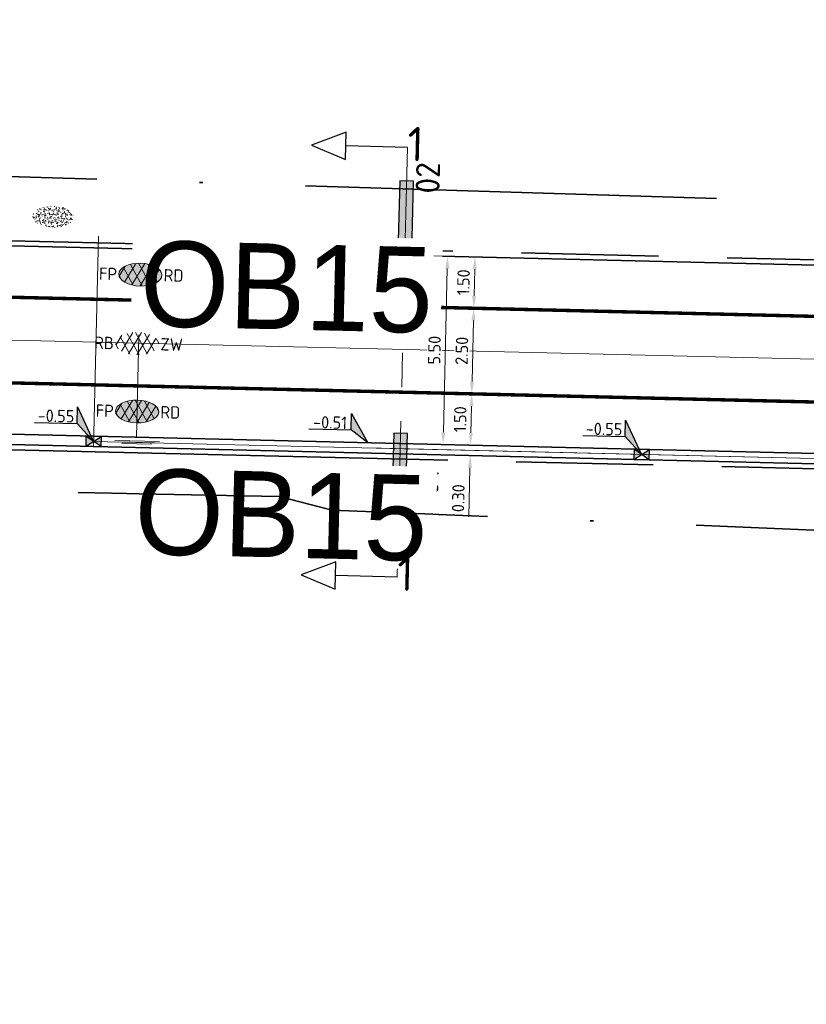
# Model space of a CAD drawing. Header units: metres. Extents: x 0 to 269924, y 0 to 933292.
# Tile 86 of 247: x 133345 to 133368, y 466521 to 466550. Entities that reach past the tile are written whole.
import ezdxf
from ezdxf import colors
from ezdxf.entities.mleader import LeaderData, LeaderLine
from ezdxf.enums import TextEntityAlignment as Align
from ezdxf.math import Vec2, Vec3

# ---------------------------------------------------------------- set-up
doc = ezdxf.new("R2018")
doc.units = ezdxf.units.M
for name, pattern in [('VH-OPSLUITBAND_150X250', [24, 16, -2, 4, -2]), ('VW-1-1_STREEP', [2, 1, -1]), ('XX-CENTER', [8, 5, -1, 1, -1]), ('XX-PROJECTGRENS', [18, 12, -3, 0, -3])]:
    doc.linetypes.add(name, pattern=pattern)
for name, color, linetype, lineweight, true_color in [('B-WE-MO-ONDERZOEK_SLEUF-S', 30, 'Continuous', 25, 0xff7f00), ('N-WE-GR-GRAS-S', 7, 'Continuous', 18, 0x00a500), ('N-WE-RI-HWA_KOLK-S', 150, 'Continuous', 25, 0x007fff), ('N-WE-RI-HWA_RIOOLPUT_INSPECTIEPUT_BETON-S', 150, 'Continuous', 25, 0x007fff)]:
    doc.layers.add(name, color=color, linetype=linetype, lineweight=lineweight, true_color=true_color)
for name, color, linetype, lineweight in [('B-WE-VH-M', 7, 'Continuous', 18), ('N-WE-KG-GRENS_PROJECT-G', 7, 'XX-PROJECTGRENS', 35), ('N-WE-VH-GOOT-S', 170, 'Continuous', 18), ('N-WE-VH-GOOT_STRAATBAKSTEEN-G', 170, 'Continuous', 35), ('N-WE-VH-KANTOPSLUITING-T18', 10, 'Continuous', 18), ('N-WE-VH-KANTOPSLUITING_OPSLUITBAND_150X250-G', 150, 'VH-OPSLUITBAND_150X250', 35), ('N-WE-VH-KANTOPSLUITING_VOORKANTBAND-G', 50, 'Continuous', 35), ('N-WE-VH-M', 7, 'Continuous', 18), ('N-WE-VH-VERHARDING-T18', 10, 'Continuous', 18), ('N-WE-VH-VERHARDING_ASFALT-S', 7, 'Continuous', 18), ('N-WE-VW-MARKERING_LANGS_STREEP_11_010-G', 7, 'VW-1-1_STREEP', 13), ('X-XX-AL-HOOGTELABEL-S', 7, 'Continuous', 25), ('X-XX-AL-VERWIJZING-S', 7, 'Continuous', 25), ('X-XX-AL-VERWIJZING_DOORSNEDE-G', 7, 'XX-CENTER', 18)]:
    doc.layers.add(name, color=color, linetype=linetype, lineweight=lineweight)
doc.layers.add('X-XX-AL-HULPLIJN-G', color=30, linetype='Continuous', lineweight=18, plot=False)
doc.styles.add('NLCS-ISO', font='NLCS-ISO.ttf')
doc.styles.add('NLCS-ISO-M200-T18', font='NLCS-ISO.ttf', dxfattribs={"height": 0.36})
doc.styles.get("Standard").update_dxf_attribs({"font": 'romand.shx'})
doc.dimstyles.new('NLCS-M200-T18-PIJL_L2_H2', dxfattribs={"dimscale": 0.2, "dimtxt": 2.5, "dimasz": 1.8, "dimexe": 2, "dimexo": 2, "dimgap": 0.7, "dimtad": 1, "dimzin": 0, "dimdsep": 46, "dimtxsty": 'NLCS-ISO-M200-T18', "dimcen": 0, "dimdle": 2, "dimclrd": 256, "dimclre": 256, "dimclrt": 10, "dimazin": 0, "dimtfac": 1, "dimtdec": 3, "dimtofl": 0, "dimtmove": 0, "dimatfit": 3, "dimfxl": 2, "dimfxlon": 1, "dimtfillclr": 256, "dimtolj": 1, "dimtzin": 0, "dimlwd": -1, "dimlwe": -1, "dimarcsym": 0})

# ---------------------------------------------------------------- blocks, each defined once
blk = doc.blocks.new('*U30')
h = blk.add_hatch(color=252)
h.dxf.hatch_style = 1
h.paths.add_polyline_path([(-3.33, -1), (7.17, -1), (7.17, 1), (-3.33, 1)])
at = {"flags": 128}
blk.add_lwpolyline([(-3.33, -1), (7.17, -1), (7.17, 1), (-3.33, 1)], close=True, dxfattribs=at)
blk = doc.blocks.new('SAL-VERWIJZING_DOORSNEDE_LINKS-SO')
for p, q in [((-9, 2), (-14, 0)), ((-9, -2), (-9, 2)), ((-14, 0), (-9, -2)), ((0, 0), (-9, 0))]:
    blk.add_line(p, q)
at = {"lineweight": 50, "style": 'NLCS-ISO'}
blk.add_attdef('...', text='', height=5, dxfattribs=at).set_placement((0, 0.53), align=Align.MIDDLE_LEFT)
blk = doc.blocks.new('*D58')
at = {"layer": 'B-WE-VH-M', "transparency": 16777216}
for p, q in [((133357.857, 466537.997), (133357.865, 466538.357)), ((133357.448, 466537.647), (133358.248, 466537.628)), ((133357.441, 466537.347), (133358.241, 466537.328)), ((133357.832, 466536.978), (133357.798, 466535.546))]:
    blk.add_line(p, q, dxfattribs=at)
for points in [[(133357.797, 466537.999), (133357.917, 466537.996), (133357.848, 466537.638)], [(133357.772, 466536.979), (133357.892, 466536.976), (133357.841, 466537.338)]]:
    blk.add_solid(points, dxfattribs=at)
at = {"layer": 'Defpoints', "color": 0, "transparency": 16777216}
for p in [(133355.799, 466537.686), (133357.848, 466537.638), (133355.792, 466537.386)]:
    blk.add_point(p, dxfattribs=at)
at = {"layer": 'B-WE-VH-M', "color": 10, "transparency": 16777216, "insert": (133357.491, 466536.09), "char_height": 0.36, "attachment_point": 5, "rotation": 88.6349, "style": 'NLCS-ISO-M200-T18', "bg_fill": 3, "box_fill_scale": 1.1, "bg_fill_color": 256, "bg_fill_true_color": 13158600, "bg_fill_transparency": 0}
blk.add_mtext('\\A1;0.30', dxfattribs=at)
blk = doc.blocks.new('*D155')
at = {"layer": 'Defpoints', "color": 0, "transparency": 16777216}
for p in [(133357.884, 466539.137), (133358.883, 466539.113), (133358.847, 466537.614)]:
    blk.add_point(p, dxfattribs=at)
at = {"layer": 'N-WE-VH-M', "transparency": 16777216}
for p, q in [((133358.284, 466539.128), (133357.484, 466539.147)), ((133357.857, 466537.997), (133357.875, 466538.777)), ((133358.248, 466537.628), (133357.448, 466537.647))]:
    blk.add_line(p, q, dxfattribs=at)
for points in [[(133357.815, 466538.779), (133357.935, 466538.776), (133357.884, 466539.137)], [(133357.797, 466537.999), (133357.917, 466537.996), (133357.848, 466537.638)]]:
    blk.add_solid(points, dxfattribs=at)
at = {"layer": 'N-WE-VH-M', "color": 10, "transparency": 16777216, "insert": (133357.546, 466538.395), "char_height": 0.36, "attachment_point": 5, "rotation": 88.6349, "style": 'NLCS-ISO-M200-T18', "bg_fill": 3, "box_fill_scale": 1.1, "bg_fill_color": 256, "bg_fill_true_color": 13158600, "bg_fill_transparency": 0}
blk.add_mtext('\\A1;1.50', dxfattribs=at)
blk = doc.blocks.new('*D156')
at = {"layer": 'Defpoints', "color": 0, "transparency": 16777216}
for p in [(133357.943, 466541.636), (133358.943, 466541.613), (133358.883, 466539.113)]:
    blk.add_point(p, dxfattribs=at)
at = {"layer": 'N-WE-VH-M', "transparency": 16777216}
for p, q in [((133358.343, 466541.627), (133357.544, 466541.646)), ((133357.892, 466539.497), (133357.935, 466541.276)), ((133358.284, 466539.128), (133357.484, 466539.147))]:
    blk.add_line(p, q, dxfattribs=at)
for points in [[(133357.875, 466541.278), (133357.995, 466541.275), (133357.943, 466541.636)], [(133357.832, 466539.498), (133357.952, 466539.496), (133357.884, 466539.137)]]:
    blk.add_solid(points, dxfattribs=at)
at = {"layer": 'N-WE-VH-M', "color": 10, "transparency": 16777216, "insert": (133357.594, 466540.394), "char_height": 0.36, "attachment_point": 5, "rotation": 88.6349, "style": 'NLCS-ISO-M200-T18', "bg_fill": 3, "box_fill_scale": 1.1, "bg_fill_color": 256, "bg_fill_true_color": 13158600, "bg_fill_transparency": 0}
blk.add_mtext('\\A1;2.50', dxfattribs=at)
blk = doc.blocks.new('*D157')
at = {"layer": 'Defpoints', "color": 0, "transparency": 16777216}
for p in [(133357.979, 466543.136), (133358.978, 466543.112), (133358.943, 466541.613)]:
    blk.add_point(p, dxfattribs=at)
at = {"layer": 'N-WE-VH-M', "transparency": 16777216}
for p, q in [((133358.379, 466543.126), (133357.579, 466543.145)), ((133357.952, 466541.996), (133357.971, 466542.776)), ((133358.343, 466541.627), (133357.544, 466541.646))]:
    blk.add_line(p, q, dxfattribs=at)
for points in [[(133357.911, 466542.777), (133358.031, 466542.775), (133357.979, 466543.136)], [(133357.892, 466541.998), (133358.012, 466541.995), (133357.943, 466541.636)]]:
    blk.add_solid(points, dxfattribs=at)
at = {"layer": 'N-WE-VH-M', "color": 10, "transparency": 16777216, "insert": (133357.641, 466542.394), "char_height": 0.36, "attachment_point": 5, "rotation": 88.6349, "style": 'NLCS-ISO-M200-T18', "bg_fill": 3, "box_fill_scale": 1.1, "bg_fill_color": 256, "bg_fill_true_color": 13158600, "bg_fill_transparency": 0}
blk.add_mtext('\\A1;1.50', dxfattribs=at)
blk = doc.blocks.new('*D158')
at = {"layer": 'Defpoints', "color": 0, "transparency": 16777216}
for p in [(133357.179, 466543.155), (133358.978, 466543.112), (133358.847, 466537.614)]:
    blk.add_point(p, dxfattribs=at)
at = {"layer": 'N-WE-VH-M', "transparency": 16777216}
for p, q in [((133357.579, 466543.145), (133356.78, 466543.165)), ((133357.057, 466538.016), (133357.171, 466542.795)), ((133357.448, 466537.647), (133356.648, 466537.666))]:
    blk.add_line(p, q, dxfattribs=at)
for points in [[(133357.111, 466542.797), (133357.231, 466542.794), (133357.179, 466543.155)], [(133356.997, 466538.018), (133357.117, 466538.015), (133357.048, 466537.657)]]:
    blk.add_solid(points, dxfattribs=at)
at = {"layer": 'N-WE-VH-M', "color": 10, "transparency": 16777216, "insert": (133356.794, 466540.413), "char_height": 0.36, "attachment_point": 5, "rotation": 88.6349, "style": 'NLCS-ISO-M200-T18', "bg_fill": 3, "box_fill_scale": 1.1, "bg_fill_color": 256, "bg_fill_true_color": 13158600, "bg_fill_transparency": 0}
blk.add_mtext('\\A1;5.50', dxfattribs=at)
blk = doc.blocks.new('*U516')
for p, q in [((-2.12, 2.2), (-1.71, 4.57)), ((-1.71, 4.57), (0, 0)), ((-8.23, 3.26), (-2.12, 2.2)), ((0, 0), (-2.12, 2.2))]:
    blk.add_line(p, q)
blk.add_solid([(-1.71, 4.57), (0, 0), (-2.12, 2.2)])
at = {"style": 'NLCS-ISO'}
blk.add_attdef('...', text='', height=1.8, rotation=350.1821, dxfattribs=at).set_placement((-5.24, 2.32), align=Align.BOTTOM_CENTER)
blk = doc.blocks.new('*U249')
at = {"layer": 'X-XX-AL-HOOGTELABEL-S', "xscale": 0.2000000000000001, "yscale": 0.2000000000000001, "zscale": 0.2000000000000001, "rotation": 9.817872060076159}
blk.add_blockref('*U516', (0, 0.15), dxfattribs=at).add_auto_attribs({'...': '-0.51'})
blk = doc.blocks.new('*U250')
at = {"layer": 'N-WE-RI-HWA_RIOOLPUT_INSPECTIEPUT_BETON-S', "color": 0, "linetype": 'ByBlock', "lineweight": -2, "transparency": 16777216, "rotation": 358.6348952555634}
blk.add_blockref('*U249', (133354.845, 466537.559), dxfattribs=at)
blk = doc.blocks.new('*U248')
for p, q in [((-1.99, 2.94), (-1.58, 5.31)), ((-1.58, 5.31), (0, 0)), ((-8.1, 4), (-1.99, 2.94)), ((0, 0), (-1.99, 2.94))]:
    blk.add_line(p, q)
blk.add_solid([(-1.58, 5.31), (0, 0), (-1.99, 2.94)])
at = {"style": 'NLCS-ISO'}
blk.add_attdef('...', text='', height=1.8, rotation=350.1821, dxfattribs=at).set_placement((-5.12, 3.06), align=Align.BOTTOM_CENTER)
blk = doc.blocks.new('SVH-ASFALT_KL-SO')
at = {"ltscale": 0.1}
for p, q in [((-2.51, -1.23), (-0.92, 1.53)), ((-1.45, -1.61), (0.37, 1.54)), ((1.26, -1.54), (-0.53, 1.56)), ((2.29, -1.09), (0.8, 1.48)), ((-3.32, -0.4), (-2.47, 1.08)), ((-1.25, -1.65), (-2.73, 0.92)), ((0.09, -1.73), (-1.71, 1.38)), ((-0.24, -1.74), (1.52, 1.29)), ((1.15, -1.58), (2.49, 0.75)), ((2.91, 0.06), (2.53, 0.71)), ((-2.96, -0.91), (-3.37, -0.2))]:
    blk.add_line(p, q, dxfattribs=at)
at = {"style": 'NLCS-ISO'}
blk.add_attdef('FUNCTIE_VERHARDING', text='', height=1.8, dxfattribs=at).set_placement((-3.62, -0.09), align=Align.MIDDLE_RIGHT)
blk.add_attdef('KLEUR', text='', height=1.8, dxfattribs=at).set_placement((3.17, -0.09), align=Align.MIDDLE_LEFT)
at = {"style": 'NLCS-ISO', "flags": 1}
blk.add_attdef('FUNCTIE', text='', height=1.8, dxfattribs=at).set_placement((0.12, -3.58), align=Align.MIDDLE_CENTER)
blk = doc.blocks.new('SVH-ASFALT_FP_KL-SO')
at = {"true_color": 0xa50000}
h = blk.add_hatch(color=14, dxfattribs=at)
h.dxf.hatch_style = 1
edge = h.paths.add_edge_path()
edge.add_ellipse((0, 0), major_axis=(0.631, 0), ratio=0.525613, start_angle=0, end_angle=360)
at = {"ltscale": 0.1}
for p, q in [((-0.457, -0.228), (-0.139, 0.323)), ((0.063, -0.33), (-0.296, 0.292)), ((-0.244, -0.305), (0.12, 0.325)), ((0.298, -0.292), (-0.061, 0.33)), ((0.503, -0.2), (0.206, 0.313)), ((-0.619, -0.063), (-0.448, 0.233)), ((-0.204, -0.314), (-0.501, 0.201)), ((-0.002, -0.331), (0.349, 0.276)), ((0.275, -0.298), (0.544, 0.168)), ((0.628, 0.028), (0.552, 0.16)), ((-0.547, -0.165), (-0.629, -0.023))]:
    blk.add_line(p, q, dxfattribs=at)
at = {"layer": 'X-XX-AL-HULPLIJN-G'}
blk.add_ellipse((0, 0), major_axis=(0.631, 0), ratio=0.525613, dxfattribs=at)
at = {"style": 'NLCS-ISO'}
blk.add_attdef('RB', text='', height=0.36, dxfattribs=at).set_placement((-0.679, 0), align=Align.MIDDLE_RIGHT)
blk.add_attdef('RD', text='', height=0.36, dxfattribs=at).set_placement((0.679, 0), align=Align.MIDDLE_LEFT)
blk = doc.blocks.new('N-SRI-KOLK_STRAAT_450X300-SO')
h = blk.add_hatch(color=256)
h.dxf.hatch_style = 1
h.paths.add_polyline_path([(0, 0), (-1.125, 0.75), (-1.125, -0.75)])
h.paths.add_polyline_path([(1.125, -0.75), (1.125, 0.75), (0, 0)])
for p, q in [((-1.125, -0.75), (1.125, 0.75)), ((1.125, -0.75), (-1.125, 0.75))]:
    blk.add_line(p, q)
at = {"flags": 128}
blk.add_lwpolyline([(-1.125, -0.75), (1.125, -0.75), (1.125, 0.75), (-1.125, 0.75)], close=True, dxfattribs=at)
blk = doc.blocks.new('*U110')
at = {"lineweight": 30, "flags": 106}
blk.add_attdef('OB', text='', height=0.36, dxfattribs=at).set_placement((0, 0.1), align=Align.BOTTOM_CENTER)
blk = doc.blocks.new('SVH-GOOT_SYMBOOL-SO')
at = {"color": 7, "linetype": 'Continuous'}
for p, q in [((0.2, 3.125), (0.2, -3.359)), ((-0.206, 2.137), (-0.206, -2.217)), ((0, 2.669), (0, -2.669))]:
    blk.add_line(p, q, dxfattribs=at)
at = {"style": 'NLCS-ISO'}
blk.add_attdef('MATERIAAL', text='', height=1.8, dxfattribs=at).set_placement((-1.098, 0), align=Align.MIDDLE_RIGHT)
blk.add_attdef('KLEUR', text='', height=1.8, dxfattribs=at).set_placement((1.1, 0), align=Align.MIDDLE_LEFT)
blk = doc.blocks.new('SGR-GRAS_01-SO')
at = {"ltscale": 0.1}
for p, q in [((-0.562, 0.919), (-0.509, 0.972)), ((-0.212, 0.998), (-0.269, 1.031)), ((0.073, 0.993), (0.138, 1.031)), ((-1.964, -0.07), (-1.977, 0.004)), ((-1.93, 0.188), (-1.925, 0.244)), ((-1.893, 0.237), (-1.921, 0.253)), ((-1.668, 0.023), (-1.595, 0.043)), ((-1.596, 0.241), (-1.649, 0.294)), ((-1.53, 0.316), (-1.595, 0.353)), ((-1.448, 0.644), (-1.521, 0.664)), ((-1.517, 0.187), (-1.442, 0.187)), ((-1.469, 0.576), (-1.482, 0.65)), ((-1.358, 0.206), (-1.431, 0.226)), ((-1.427, 0.476), (-1.354, 0.496)), ((-1.421, 0.131), (-1.356, 0.168)), ((-1.369, 0.009), (-1.382, 0.083)), ((-1.375, 0.106), (-1.322, 0.159)), ((-1.334, 0.111), (-1.328, 0.186)), ((-1.302, 0.761), (-1.324, 0.774)), ((-1.284, 0.684), (-1.278, 0.759)), ((-1.167, 0.395), (-1.232, 0.432)), ((-1.172, 0.241), (-1.225, 0.294)), ((-1.154, 0.647), (-1.207, 0.7)), ((-1.112, 0.172), (-1.04, 0.192)), ((-1.032, 0.028), (-1.097, 0.066)), ((-0.939, 0.84), (-1.004, 0.878)), ((-0.968, 0.512), (-0.915, 0.565)), ((-0.893, 0.496), (-0.965, 0.515)), ((-0.942, 0.187), (-0.867, 0.187)), ((-0.923, 0.418), (-0.858, 0.456)), ((-0.892, 0.812), (-0.817, 0.812)), ((-0.873, 0.655), (-0.886, 0.729)), ((-0.803, 0.057), (-0.875, 0.077)), ((-0.871, 0.625), (-0.799, 0.644)), ((-0.804, 0.474), (-0.869, 0.511)), ((-0.747, 0.241), (-0.8, 0.294)), ((-0.773, 0.089), (-0.786, 0.163)), ((-0.73, 0.647), (-0.783, 0.7)), ((-0.739, 0.034), (-0.732, 0.109)), ((-0.669, 0.107), (-0.734, 0.145)), ((-0.689, 0.607), (-0.682, 0.682)), ((-0.576, 0.919), (-0.64, 0.957)), ((-0.557, 0.321), (-0.485, 0.34)), ((-0.441, 0.553), (-0.506, 0.59)), ((-0.427, 0.785), (-0.499, 0.804)), ((-0.425, 0.706), (-0.36, 0.743)), ((-0.337, 0.347), (-0.41, 0.366)), ((-0.323, 0.241), (-0.376, 0.294)), ((-0.306, 0.186), (-0.371, 0.224)), ((-0.367, 0.187), (-0.292, 0.187)), ((-0.305, 0.647), (-0.358, 0.7)), ((-0.317, 0.812), (-0.242, 0.812)), ((-0.316, 0.774), (-0.244, 0.793)), ((-0.278, 0.735), (-0.291, 0.809)), ((-0.243, 0.017), (-0.17, 0.036)), ((-0.178, 0.169), (-0.191, 0.242)), ((-0.078, 0.632), (-0.143, 0.669)), ((-0.143, -0.043), (-0.137, 0.032)), ((-0.093, 0.53), (-0.087, 0.604)), ((-0.085, 0.159), (-0.032, 0.212)), ((-0.069, 0.189), (-0.004, 0.227)), ((0.057, 0.265), (-0.008, 0.303)), ((-0.002, 0.47), (0.071, 0.489)), ((0.101, 0.241), (0.048, 0.294)), ((0.128, 0.636), (0.056, 0.656)), ((0.119, 0.647), (0.066, 0.7)), ((0.218, 0.198), (0.146, 0.217)), ((0.208, 0.187), (0.283, 0.187)), ((0.286, 0.711), (0.221, 0.748)), ((0.239, 0.923), (0.312, 0.942)), ((0.258, 0.812), (0.333, 0.812)), ((0.317, 0.814), (0.304, 0.888)), ((0.313, 0.166), (0.385, 0.185)), ((0.322, 0.565), (0.375, 0.618)), ((0.42, 0.344), (0.355, 0.382)), ((0.417, 0.248), (0.404, 0.322)), ((0.429, 0.477), (0.494, 0.514)), ((0.526, 0.241), (0.472, 0.294)), ((0.543, 0.647), (0.49, 0.7)), ((0.555, -0.022), (0.49, 0.015)), ((0.502, 0.452), (0.509, 0.527)), ((0.594, 0.925), (0.522, 0.945)), ((0.554, 0.619), (0.626, 0.638)), ((0.649, 0.79), (0.584, 0.827)), ((0.684, 0.487), (0.611, 0.507)), ((0.774, 0.049), (0.701, 0.069)), ((0.784, 0.423), (0.719, 0.461)), ((0.783, 0.187), (0.858, 0.187)), ((0.833, 0.812), (0.908, 0.812)), ((0.918, 0.057), (0.853, 0.094)), ((0.868, 0.315), (0.941, 0.334)), ((0.95, 0.241), (0.897, 0.294)), ((0.912, 0.894), (0.907, 0.925)), ((0.967, 0.647), (0.914, 0.7)), ((0.927, 0.764), (0.992, 0.802)), ((1.012, 0.869), (0.947, 0.906)), ((1.012, 0.328), (0.999, 0.402)), ((1.15, 0.777), (1.077, 0.796)), ((1.147, 0.502), (1.082, 0.54)), ((1.098, 0.375), (1.104, 0.45)), ((1.109, 0.767), (1.182, 0.787)), ((1.239, 0.338), (1.167, 0.358)), ((1.183, 0.011), (1.255, 0.03)), ((1.206, 0.212), (1.259, 0.265)), ((1.282, 0.136), (1.217, 0.173)), ((1.283, 0.248), (1.348, 0.286)), ((1.374, 0.241), (1.321, 0.294)), ((1.392, 0.647), (1.339, 0.7)), ((1.358, 0.187), (1.433, 0.187)), ((1.424, 0.463), (1.496, 0.483)), ((1.51, 0.581), (1.445, 0.619)), ((1.645, 0.215), (1.58, 0.252)), ((1.607, 0.407), (1.594, 0.481)), ((1.693, 0.298), (1.7, 0.373)), ((1.795, 0.19), (1.722, 0.209)), ((1.738, 0.159), (1.81, 0.179)), ((1.798, 0.241), (1.745, 0.294)), ((1.933, 0.187), (1.948, 0.187)), ((-1.918, -0.157), (-1.854, -0.119)), ((-1.824, -0.083), (-1.897, -0.064)), ((-1.759, -0.13), (-1.823, -0.092)), ((-1.782, -0.301), (-1.729, -0.248)), ((-1.624, -0.496), (-1.689, -0.459)), ((-1.631, -0.572), (-1.684, -0.519)), ((-1.613, -0.166), (-1.667, -0.113)), ((-1.567, -0.438), (-1.492, -0.438)), ((-1.535, -0.657), (-1.498, -0.636)), ((-1.395, -0.051), (-1.46, -0.013)), ((-1.385, -0.462), (-1.378, -0.387)), ((-1.353, -0.281), (-1.281, -0.261)), ((-1.269, -0.232), (-1.341, -0.212)), ((-1.261, -0.417), (-1.326, -0.38)), ((-1.269, -0.557), (-1.282, -0.483)), ((-1.207, -0.572), (-1.26, -0.519)), ((-1.179, -0.67), (-1.252, -0.651)), ((-1.189, -0.166), (-1.242, -0.113)), ((-1.126, -0.784), (-1.191, -0.746)), ((-1.065, -0.386), (-1, -0.348)), ((-1.039, -0.585), (-0.967, -0.565)), ((-0.992, -0.438), (-0.917, -0.438)), ((-0.897, -0.338), (-0.962, -0.301)), ((-0.898, -0.654), (-0.845, -0.601)), ((-0.836, -0.943), (-0.853, -0.926)), ((-0.783, -0.572), (-0.836, -0.519)), ((-0.763, -0.705), (-0.828, -0.667)), ((-0.765, -0.166), (-0.818, -0.113)), ((-0.798, -0.132), (-0.726, -0.112)), ((-0.789, -0.539), (-0.782, -0.464)), ((-0.713, -0.381), (-0.786, -0.361)), ((-0.725, -0.889), (-0.652, -0.869)), ((-0.709, -0.902), (-0.644, -0.864)), ((-0.624, -0.819), (-0.696, -0.799)), ((-0.674, -0.477), (-0.687, -0.403)), ((-0.534, -0.259), (-0.599, -0.222)), ((-0.567, -0.098), (-0.502, -0.061)), ((-0.491, -0.248), (-0.438, -0.195)), ((-0.484, -0.436), (-0.411, -0.416)), ((-0.399, -0.626), (-0.464, -0.588)), ((-0.376, -0.979), (-0.429, -0.926)), ((-0.417, -0.438), (-0.342, -0.438)), ((-0.358, -0.572), (-0.411, -0.519)), ((-0.341, -0.166), (-0.394, -0.113)), ((-0.265, -0.992), (-0.33, -0.955)), ((-0.248, -0.091), (-0.32, -0.072)), ((-0.171, -0.18), (-0.236, -0.143)), ((-0.158, -0.529), (-0.23, -0.51)), ((-0.211, -0.614), (-0.146, -0.577)), ((-0.193, -0.616), (-0.187, -0.541)), ((-0.169, -0.74), (-0.097, -0.72)), ((-0.068, -0.968), (-0.141, -0.948)), ((-0.036, -0.547), (-0.101, -0.509)), ((-0.078, -0.398), (-0.091, -0.324)), ((-0.014, -1.008), (0.039, -0.955)), ((0.048, -0.979), (-0.005, -0.926)), ((0.021, -0.964), (0.008, -0.89)), ((0.066, -0.572), (0.013, -0.519)), ((0.084, -0.166), (0.031, -0.113)), ((0.099, -0.913), (0.034, -0.876)), ((0.072, -0.287), (0.144, -0.268)), ((0.192, -0.101), (0.127, -0.064)), ((0.158, -0.438), (0.233, -0.438)), ((0.308, -0.24), (0.235, -0.221)), ((0.327, -0.468), (0.262, -0.43)), ((0.287, -0.327), (0.352, -0.289)), ((0.397, -0.678), (0.325, -0.659)), ((0.386, -0.591), (0.459, -0.572)), ((0.393, -0.601), (0.446, -0.548)), ((0.462, -0.834), (0.397, -0.797)), ((0.402, -0.693), (0.409, -0.618)), ((0.472, -0.979), (0.419, -0.926)), ((0.49, -0.572), (0.437, -0.519)), ((0.452, -0.12), (0.459, -0.046)), ((0.508, -0.166), (0.455, -0.113)), ((0.517, -0.318), (0.504, -0.244)), ((0.617, -0.884), (0.604, -0.81)), ((0.69, -0.389), (0.625, -0.351)), ((0.627, -0.138), (0.7, -0.119)), ((0.643, -0.843), (0.708, -0.806)), ((0.701, -0.895), (0.773, -0.876)), ((0.733, -0.438), (0.808, -0.438)), ((0.825, -0.755), (0.76, -0.718)), ((0.785, -0.039), (0.85, -0.002)), ((0.863, -0.389), (0.791, -0.37)), ((0.799, -0.195), (0.852, -0.142)), ((0.856, -0.938), (0.844, -0.926)), ((0.914, -0.572), (0.861, -0.519)), ((0.932, -0.166), (0.879, -0.113)), ((0.953, -0.827), (0.88, -0.808)), ((0.942, -0.442), (1.014, -0.423)), ((1.053, -0.31), (0.988, -0.272)), ((0.998, -0.77), (1.004, -0.696)), ((1.048, -0.198), (1.054, -0.123)), ((1.112, -0.239), (1.099, -0.165)), ((1.188, -0.676), (1.123, -0.639)), ((1.141, -0.556), (1.206, -0.518)), ((1.212, -0.805), (1.199, -0.731)), ((1.329, -0.1), (1.256, -0.08)), ((1.256, -0.746), (1.328, -0.727)), ((1.339, -0.572), (1.286, -0.519)), ((1.356, -0.166), (1.303, -0.113)), ((1.308, -0.438), (1.383, -0.438)), ((1.419, -0.538), (1.346, -0.518)), ((1.416, -0.231), (1.351, -0.193)), ((1.551, -0.597), (1.486, -0.56)), ((1.497, -0.293), (1.569, -0.274)), ((1.639, -0.268), (1.704, -0.231)), ((1.643, -0.275), (1.65, -0.2)), ((1.684, -0.547), (1.736, -0.495)), ((1.707, -0.159), (1.694, -0.085)), ((1.713, -0.522), (1.71, -0.519)), ((1.779, -0.152), (1.715, -0.114)), ((1.781, -0.166), (1.728, -0.113)), ((1.884, -0.248), (1.812, -0.229)), ((-0.582, -0.994), (-0.587, -0.97)), ((0.172, -1.037), (0.218, -1.024))]:
    blk.add_line(p, q, dxfattribs=at)
at = {"ltscale": 0.1, "style": 'NLCS-ISO'}
blk.add_attdef('TYPE', text='', height=0.5, dxfattribs=at).set_placement((3.471, -0.016), align=Align.MIDDLE_CENTER)

msp = doc.modelspace()

# ---------------------------------------------------------------- linework, layer by layer
at = {"layer": 'N-WE-VH-GOOT_STRAATBAKSTEEN-G'}
msp.add_lwpolyline([(133341.192, 466538.034), (133548.299, 466533.099), (133604.484, 466532.752, -0.012398), (133694.641, 466528.294), (133747.111, 466524.328, 0.006097), (133941.572, 466515.108, 0.02139), (134085.33, 466514.138, 0.018724), (134137.889, 466519.445, 0.007401), (134227.449, 466531.463), (134342.22, 466547.549), (134354.896, 466549.127)], format="xyb", dxfattribs=at)
at = {"layer": 'N-WE-VH-KANTOPSLUITING_OPSLUITBAND_150X250-G', "flags": 128}
msp.add_lwpolyline([(133341.341, 466543.682), (133548.384, 466538.749), (133604.571, 466538.402, -0.012406), (133695.064, 466533.928), (133747.492, 466529.966, 0.002963), (133841.891, 466524.897)], format="xyb", dxfattribs=at)
msp.add_lwpolyline([(133341.187, 466537.584), (133381.115, 466536.633)], dxfattribs=at)
at = {"layer": 'N-WE-VH-KANTOPSLUITING_VOORKANTBAND-G', "flags": 128}
msp.add_lwpolyline([(133341.337, 466543.533), (133548.381, 466538.599), (133604.568, 466538.252, -0.012405), (133695.052, 466533.778), (133747.482, 466529.816, 0.002963), (133841.884, 466524.747)], format="xyb", dxfattribs=at)
at = {"layer": 'N-WE-VH-KANTOPSLUITING_VOORKANTBAND-G'}
msp.add_lwpolyline([(133341.191, 466537.734), (133548.294, 466532.799), (133604.479, 466532.452, -0.012398), (133694.619, 466527.995), (133747.091, 466524.029, 0.001225), (133786.149, 466521.795, 0.0011)], format="xyb", dxfattribs=at)
at = {"layer": 'N-WE-VW-MARKERING_LANGS_STREEP_11_010-G', "ltscale": 5, "const_width": 0.1, "flags": 128}
for points in [[(133341.947, 466542.018), (133548.359, 466537.099), (133604.545, 466536.752, -0.012403), (133694.94, 466532.283), (133747.381, 466528.319, 0.000037), (133748.553, 466528.25)], [(133748.407, 466525.754, -0.000038), (133747.212, 466525.825), (133694.754, 466529.79, 0.0124), (133604.507, 466534.252), (133548.321, 466534.599), (133341.887, 466539.518)]]:
    msp.add_lwpolyline(points, format="xyb", dxfattribs=at)
at = {"layer": 'X-XX-AL-HULPLIJN-G'}
for points in [[(133346.843, 466537.576), (133346.989, 466543.739)], [(133348.231, 466543.368), (133348.1, 466537.87)]]:
    msp.add_lwpolyline(points, dxfattribs=at)
at = {"layer": 'X-XX-AL-HULPLIJN-G', "flags": 128}
msp.add_lwpolyline([(133341.337, 466543.533), (133548.381, 466538.599), (133604.568, 466538.252, -0.012405), (133695.052, 466533.778), (133747.482, 466529.816, 0.000036), (133748.642, 466529.747, 0.000036)], format="xyb", dxfattribs=at)
at = {"layer": 'X-XX-AL-HULPLIJN-G'}
for points in [[(133341.257, 466540.784), (133548.34, 466535.849), (133604.526, 466535.502, -0.012402), (133694.847, 466531.036), (133747.296, 466527.072, 0.006097), (133941.689, 466517.855, 0.021388), (134085.194, 466516.885, 0.006155), (134102.446, 466518.191, 0.006155)], [(133348.165, 466540.619), (133548.34, 466535.849), (133604.526, 466535.502, -0.012402), (133694.847, 466531.036), (133747.296, 466527.072, 0.000037), (133748.479, 466527.002, 0.000037)], [(133346.847, 466537.75), (133548.297, 466532.949), (133604.481, 466532.602, -0.012398), (133694.63, 466528.144)], [(133354.845, 466537.559), (133548.297, 466532.949), (133604.481, 466532.602, -0.012398), (133694.63, 466528.144), (133747.101, 466524.179)]]:
    msp.add_lwpolyline(points, format="xyb", dxfattribs=at)
at = {"layer": 'X-XX-AL-VERWIJZING_DOORSNEDE-G', "flags": 128}
msp.add_lwpolyline([(133356.006, 466546.333), (133355.707, 466533.787)], dxfattribs=at)

# ---------------------------------------------------------------- block references
at = {"layer": 'B-WE-MO-ONDERZOEK_SLEUF-S'}
ref = msp.add_blockref('*U30', (133355.948, 466543.923), dxfattribs=dict(at, xscale=0.2000000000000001, yscale=0.2000000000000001, zscale=0.2000000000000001, rotation=88.55177714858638))
ref.add_attrib('NR', '02', (133356.941, 466544.979), dxfattribs={"layer": '0', "height": 0.7, "rotation": 88.5518, "style": 'NLCS-ISO'})
ref = msp.add_blockref('*U30', (133355.772, 466536.554), dxfattribs=dict(at, xscale=0.2000000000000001, yscale=0.2000000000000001, zscale=0.2000000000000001, rotation=88.55177714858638))
ref.add_attrib('NR', '01', (133356.907, 466536.149), dxfattribs={"layer": '0', "height": 0.7, "rotation": 88.5518, "style": 'NLCS-ISO'})
at = {"layer": 'N-WE-GR-GRAS-S', "xscale": 0.2999999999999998, "yscale": 0.2999999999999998, "zscale": 0.2999999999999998, "rotation": 359}
for p in [(133345.665, 466544.309), (133349.984, 466536.834)]:
    msp.add_blockref('SGR-GRAS_01-SO', p, dxfattribs=at)
at = {"layer": 'N-WE-RI-HWA_KOLK-S', "xscale": 0.2, "yscale": 0.2, "zscale": 0.2, "rotation": 358.6348952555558}
for p in [(133346.847, 466537.75), (133362.842, 466537.368)]:
    msp.add_blockref('N-SRI-KOLK_STRAAT_450X300-SO', p, dxfattribs=at)
at = {"layer": 'N-WE-RI-HWA_RIOOLPUT_INSPECTIEPUT_BETON-S'}
msp.add_blockref('*U250', (0, 0), dxfattribs=at)
at = {"layer": 'N-WE-VH-GOOT-S', "xscale": 0.2000000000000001, "yscale": 0.2000000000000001, "zscale": 0.2000000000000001, "rotation": 88.63489525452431}
msp.add_blockref('SVH-GOOT_SYMBOOL-SO', (133348.096, 466537.72), dxfattribs=at)
at = {"layer": 'N-WE-VH-KANTOPSLUITING-T18'}
ref = msp.add_blockref('*U110', (133348.235, 466543.518), dxfattribs=dict(at, rotation=358.6348952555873))
lines = msp.add_mtext('OB15', dxfattribs={"layer": '0', "insert": (133348.237, 466543.618), "char_height": 2.5, "attachment_point": 1, "rotation": 358.6349, "bg_fill": 3, "box_fill_scale": 1.1, "bg_fill_color": 256, "bg_fill_transparency": 0})
ref.add_attrib('OB', '', (133348.237, 466543.618), dxfattribs={"flags": 40}).embed_mtext(lines)
ref = msp.add_blockref('*U110', (133348.076, 466536.86), dxfattribs=dict(at, rotation=358.6348952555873))
lines = msp.add_mtext('OB15', dxfattribs={"layer": '0', "insert": (133348.078, 466536.96), "char_height": 2.5, "attachment_point": 1, "rotation": 358.6349, "bg_fill": 3, "box_fill_scale": 1.1, "bg_fill_color": 256, "bg_fill_transparency": 0})
ref.add_attrib('OB', '', (133348.078, 466536.96), dxfattribs={"flags": 14}).embed_mtext(lines)
at = {"layer": 'N-WE-VH-VERHARDING_ASFALT-S', "rotation": 358.6348952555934}
for p in [(133348.213, 466542.618), (133348.118, 466538.62)]:
    msp.add_blockref('SVH-ASFALT_FP_KL-SO', p, dxfattribs=at).add_auto_attribs({'RD': 'RD', 'RB': 'FP'})
at = {"layer": 'N-WE-VH-VERHARDING_ASFALT-S', "xscale": 0.2, "yscale": 0.2, "zscale": 0.2, "rotation": 358.6348952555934}
msp.add_blockref('SVH-ASFALT_KL-SO', (133348.165, 466540.619), dxfattribs=at).add_auto_attribs({'FUNCTIE_VERHARDING': 'RB', 'KLEUR': 'ZW'})
at = {"layer": 'X-XX-AL-HOOGTELABEL-S', "xscale": 0.2, "yscale": 0.2, "zscale": 0.2, "rotation": 8.452767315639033}
for p in [(133346.847, 466537.75), (133362.842, 466537.368)]:
    msp.add_blockref('*U248', p, dxfattribs=at).add_auto_attribs({'...': '-0.55'})
at = {"layer": 'X-XX-AL-VERWIJZING-S', "xscale": 0.2, "yscale": 0.2, "zscale": 0.2}
for p, rotation in [((133356.006, 466546.333), 358.6348952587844), ((133355.707, 466533.787), 358.6348952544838)]:
    msp.add_blockref('SAL-VERWIJZING_DOORSNEDE_LINKS-SO', p, dxfattribs=dict(at, rotation=rotation)).add_auto_attribs({'...': '1'})

# ---------------------------------------------------------------- leaders
at = {"layer": 'N-WE-VH-VERHARDING-T18'}
ml = msp.add_multileader_mtext('Standard', dxfattribs=at)
ml.set_content('', color=256, style='NLCS-ISO-M200-T18')
ml.set_leader_properties(color=256, linetype='ByLayer', lineweight=-1)
ml.build(insert=Vec2(0, 0))
ml.multileader.update_dxf_attribs({"has_dogleg": 0, "text_left_attachment_type": 5, "text_right_attachment_type": 5, "dogleg_length": 0.36, "arrow_head_size": 0.36})
ctx = ml.context
ctx.base_point, ctx.char_height, ctx.arrow_head_size, ctx.landing_gap_size, ctx.plane_origin = Vec3(135697.392, 466805.766), 0.36, 0.36, 0.18, Vec3(135695.697, 466805.189)
ctx.left_attachment, ctx.right_attachment = 5, 5
notes = []
notes.append((ctx, [(0, (0, 0, 0), (0, 0), (1, 0), 1, [])]))
ctx.mtext.insert, ctx.mtext.rotation, ctx.mtext.flow_direction = Vec3(135697.572, 466806.126), -0.147529, 5
for ctx, leaders in notes:
    for number, flags, end, landing, length, lines in leaders:
        leader = LeaderData()
        leader.index, (leader.has_last_leader_line, leader.has_dogleg_vector, leader.attachment_direction) = number, flags
        leader.last_leader_point, leader.dogleg_vector, leader.dogleg_length = Vec3(end), Vec3(landing), length
        for number, points, colour, breaks in lines:
            line = LeaderLine()
            line.index, line.vertices, line.color, line.breaks = number, Vec3.list(points), colors.encode_raw_color(colour), breaks
            leader.lines.append(line)
        ctx.leaders.append(leader)

# ---------------------------------------------------------------- next in the draw order: dimensions: what is measured, and where the dimension line sits
at = {"layer": 'N-WE-VH-M'}
dim = msp.add_aligned_dim(p1=(133358.847, 466537.614), p2=(133358.883, 466539.113), distance=0.999, dimstyle='NLCS-M200-T18-PIJL_L2_H2', override={"dimtfill": 1}, dxfattribs=at)
dim.commit()
dim.dimension.update_dxf_attribs({"geometry": '*D155', "text_midpoint": (133357.546, 466538.395)})

# ---------------------------------------------------------------- next in the draw order: dimensions: what is measured, and where the dimension line sits
dim = msp.add_aligned_dim(p1=(133358.883, 466539.113), p2=(133358.943, 466541.613), distance=0.999, dimstyle='NLCS-M200-T18-PIJL_L2_H2', override={"dimtfill": 1}, dxfattribs=at)
dim.commit()
dim.dimension.update_dxf_attribs({"geometry": '*D156', "text_midpoint": (133357.594, 466540.394)})

# ---------------------------------------------------------------- next in the draw order: dimensions: what is measured, and where the dimension line sits
dim = msp.add_aligned_dim(p1=(133358.943, 466541.613), p2=(133358.978, 466543.112), distance=0.999, dimstyle='NLCS-M200-T18-PIJL_L2_H2', override={"dimtfill": 1}, dxfattribs=at)
dim.commit()
dim.dimension.update_dxf_attribs({"geometry": '*D157', "text_midpoint": (133357.641, 466542.394)})

# ---------------------------------------------------------------- next in the draw order: dimensions: what is measured, and where the dimension line sits
dim = msp.add_aligned_dim(p1=(133358.847, 466537.614), p2=(133358.978, 466543.112), distance=1.799, dimstyle='NLCS-M200-T18-PIJL_L2_H2', override={"dimtfill": 1}, dxfattribs=at)
dim.commit()
dim.dimension.update_dxf_attribs({"geometry": '*D158', "text_midpoint": (133356.794, 466540.413)})

# ---------------------------------------------------------------- next in the draw order: linework, layer by layer
at = {"layer": 'N-WE-KG-GRENS_PROJECT-G', "flags": 128}
msp.add_lwpolyline([(133942.152, 466524.013), (133955.533, 466522.507), (133956.145, 466521.626), (133962.811, 466521.355), (133963.543, 466522.67), (133965.054, 466522.563), (133965.551, 466521.193), (133981.5, 466520.334), (133981.565, 466520.896), (133982.028, 466520.86), (133994.134, 466520.33), (133994.151, 466519.671), (134009.067, 466519.478), (134013.911, 466519.512), (134027.732, 466519.636), (134028.693, 466519.554), (134034.796, 466519.611), (134050.86, 466519.659), (134068.501, 466520.152), (134071.254, 466520.237), (134077.26, 466520.692), (134094.041, 466522.635), (134101.385, 466523.282), (134101.428, 466523.91), (134128.995, 466527.092), (134141.938, 466528.627), (134148.421, 466529.392), (134148.476, 466529.087), (134157.108, 466530.24), (134157.762, 466530.339), (134157.953, 466529.076), (134163.706, 466529.946), (134172.69, 466531.055), (134201.838, 466535.069), (134202.197, 466534.878), (134203.304, 466535.042), (134208.161, 466535.722), (134214.682, 466536.673), (134215.15, 466536.846), (134235.766, 466539.754), (134239.587, 466540.449), (134251.117, 466542.218), (134251.536, 466542.09), (134264.479, 466543.833), (134264.487, 466544.317), (134273.56, 466545.641), (134273.608, 466545.287), (134285.679, 466546.863), (134299.118, 466548.971), (134309.192, 466550.345), (134329.805, 466553.659), (134341.526, 466555.206), (134346.97, 466556.112), (134351.977, 466556.025), (134358.949, 466556.887), (134359.186, 466557.313), (134365.426, 466557.917), (134389.225, 466560.758), (134395.395, 466561.519), (134400.633, 466562.019), (134418.638, 466563.907), (134426.404, 466566.343), (134432.472, 466567.14), (134437.532, 466567.422), (134444.848, 466568.25), (134448.277, 466568.388), (134484.594, 466572.762), (134486.539, 466572.966), (134490.599, 466573.546), (134498.499, 466574.536), (134514.318, 466576.701), (134542.397, 466581.367), (134546.702, 466582.122), (134551.593, 466582.441), (134551.871, 466583.179), (134557.906, 466584.406), (134558.276, 466584.115), (134567.36, 466586.004), (134582.717, 466588.715), (134583.108, 466588.972), (134590.444, 466590.398), (134630.038, 466598.271), (134633.264, 466598.923), (134632.087, 466604.993), (134646.051, 466607.537), (134647.414, 466607.429), (134666.972, 466611.405), (134675.342, 466617.463), (134674.819, 466607.593), (134696.995, 466610.537), (134702.172, 466611.327), (134706.525, 466612.071), (134709.085, 466612.323), (134712.087, 466612.776), (134715, 466613.203), (134716.349, 466613.229), (134723.364, 466613.968), (134738.981, 466616.639), (134746.062, 466617.28), (134746.09, 466616.641), (134760.121, 466618.861), (134759.993, 466619.829), (134768.446, 466621.137), (134784.615, 466623.738), (134787.541, 466625.072), (134796.772, 466626.479), (134796.899, 466625.715), (134813.878, 466628.545), (134820.226, 466629.584), (134847.68, 466634.234), (134881.79, 466639.204), (134881.926, 466639.532), (134884.43, 466640.009), (134893.797, 466641.711), (134903.085, 466643.328), (134904.138, 466643.527), (134920.265, 466646.374), (134921.332, 466646.578), (134937.367, 466649.518), (134938.501, 466649.708), (134961.555, 466654.096), (134967.764, 466655.262), (134974.722, 466656.563), (134984.23, 466658.491), (134992.023, 466659.998), (134995.809, 466660.766), (135000.442, 466661.693), (135009.695, 466663.648), (135010.659, 466663.869), (135018.832, 466665.618), (135021.92, 466666.314), (135034.093, 466668.943), (135034.161, 466668.769), (135043.8, 466670.832), (135059.084, 466674.02), (135068.771, 466676.078), (135083.089, 466679.034), (135091.902, 466680.993), (135097.488, 466682.166), (135104.831, 466683.651), (135116.534, 466686.231), (135119.892, 466686.792), (135126.3, 466688.013), (135127.347, 466688.196), (135130.448, 466688.891), (135135.602, 466689.887), (135140.19, 466691.518), (135166.592, 466696.94), (135182.368, 466700.724), (135201.902, 466704.748), (135203.941, 466705.082), (135209.867, 466705.957), (135217.801, 466707.782), (135228.821, 466709.933), (135242.391, 466712.598), (135277.698, 466719.723), (135279.457, 466720.111), (135279.55, 466721.578), (135288.178, 466723.073), (135350.963, 466735.305), (135501.986, 466763.685), (135501.162, 466761.839), (135525.132, 466766.833), (135533.639, 466768.672), (135569.042, 466775.188), (135582.767, 466777.378), (135584.022, 466777.634), (135585.675, 466776.264, 0.01918), (135652.451, 466792.01), (135652.891, 466793.457), (135660.981, 466795.919), (135661.574, 466796.074), (135664.481, 466796.836), (135665.946, 466796.651), (135673.558, 466799.328), (135680.977, 466801.739), (135687.276, 466804.201), (135692.547, 466806.295), (135705.432, 466809.743), (135712.094, 466810.706), (135728.145, 466817.035), (135760.285, 466825.832), (135773.458, 466829.179), (135789.116, 466834.08), (135813.029, 466842.892), (135823.352, 466846.718), (135839.426, 466852.91), (135860.96, 466860.89), (135867.928, 466863.26), (135895.199, 466872.784), (135899.312, 466861.8), (135873.359, 466852.082), (135873.188, 466848.843), (135867.814, 466846.669), (135856.104, 466842.036), (135847.253, 466838.505), (135830.033, 466832.514), (135818.854, 466828.652), (135812.865, 466826.949), (135808.959, 466825.804), (135805.053, 466824.658), (135770.731, 466814.307), (135766.971, 466812.016), (135761.879, 466808.079), (135757.591, 466807.133), (135743.839, 466803.566), (135724.075, 466798.35), (135721.275, 466798.229), (135720.422, 466801.401), (135715.133, 466799.834), (135698.553, 466794.754), (135698.279, 466793.693), (135686.038, 466790.352), (135686.038, 466789.248), (135686.038, 466787.562), (135681.985, 466786.092), (135677.719, 466785.319), (135623.458, 466770.711), (135607.41, 466767.662), (135584.355, 466763.142), (135577.091, 466761.475), (135570.47, 466760.803), (135524.714, 466753.103), (135522.642, 466752.878), (135515.666, 466751.661), (135498.388, 466748.218), (135460.498, 466741.759), (135438.515, 466737.953), (135402.134, 466731.048), (135401.842, 466732.671), (135396.111, 466731.637), (135390.927, 466730.659), (135374.008, 466727.423), (135342.463, 466720.896), (135337.831, 466720.249), (135332.781, 466719.412), (135316.41, 466716.549), (135312.764, 466716.512), (135301.04, 466714.003), (135296.667, 466713.077), (135288.078, 466711.338), (135288.031, 466710.414), (135288.066, 466708.643), (135283.612, 466707.738), (135244.114, 466700.084), (135242.59, 466702.114), (135218.779, 466697.088), (135216.4, 466696.736), (135207.126, 466694.996), (135197.842, 466693.22), (135196.987, 466690.777), (135188.214, 466689.009), (135186.218, 466690.919), (135157.953, 466685.339), (135157.545, 466682.623), (135152.388, 466681.564), (135151.517, 466683.806), (135135.729, 466680.62), (135134.464, 466677.149), (135128.184, 466675.854), (135125.788, 466678.571), (135109.606, 466675.114), (135107.871, 466673.543), (135107.871, 466672.134), (135099.469, 466670.442), (135080.265, 466666.625), (135079.406, 466666.151), (135069.61, 466664.202), (135057.638, 466661.759), (135035.803, 466657.155), (135033.723, 466658.689), (135013.618, 466654.679), (135014.198, 466652.086), (135012.612, 466651.731), (135012.176, 466654.16), (134999.525, 466651.581), (134981.058, 466648.065), (134978.74, 466647.609), (134978.586, 466647.723), (134973.29, 466646.777), (134967.912, 466645.754), (134966.071, 466645.409), (134952.75, 466642.776), (134952.592, 466643.577), (134951.246, 466643.315), (134944.955, 466642.097), (134940.872, 466641.345), (134939.907, 466640.789), (134925.329, 466637.906), (134925.171, 466637.877), (134925.333, 466636.966), (134925.553, 466635.733), (134922.159, 466635.157), (134921.983, 466636.201), (134920.712, 466635.973), (134906.644, 466633.431), (134906.509, 466633.768), (134899.927, 466632.517), (134896.041, 466630.574), (134862.297, 466626.202), (134861.423, 466623.924), (134854.723, 466622.819), (134853.222, 466624.597), (134834.721, 466621.381), (134818.755, 466618.638), (134803.128, 466616.182), (134801.097, 466614.744), (134787.48, 466613.242), (134768.983, 466610.888), (134755.14, 466609.258), (134754.957, 466609.237), (134754.786, 466610.217), (134731.872, 466606.359), (134713.4, 466603.055), (134699.607, 466600.717), (134685.428, 466598.156), (134675.878, 466596.194), (134672.276, 466595.656), (134668.91, 466595.016), (134645.926, 466591.058), (134638.577, 466590.001), (134611.474, 466584.899), (134601.717, 466583.131), (134600.6, 466582.901), (134592.762, 466581.44), (134575.118, 466578.109), (134569.726, 466577.127), (134558.057, 466574.923), (134547.369, 466573.132), (134538.23, 466571.522), (134531.355, 466570.551), (134524.272, 466569.346), (134519.026, 466568.326), (134515.39, 466567.719), (134505.384, 466563.341), (134500.986, 466562.643), (134495.881, 466561.909), (134495.823, 466562.312), (134492.204, 466563.642), (134484.398, 466562.518), (134478.905, 466561.786), (134469.843, 466560.533), (134464.536, 466559.742), (134456.919, 466558.745), (134448.033, 466557.687), (134433.208, 466556.61), (134412.104, 466554.577), (134407.553, 466554.101), (134387.467, 466551.741), (134381.785, 466550.955), (134364.962, 466548.659), (134360.191, 466548.481), (134354.944, 466547.628), (134324.113, 466542.837), (134319.685, 466541.923), (134312.466, 466540.844), (134307.061, 466539.9), (134305.527, 466540.739), (134283.993, 466537.831), (134278.004, 466536.268), (134260.392, 466533.941), (134253.899, 466532.65), (134244.867, 466531.618), (134227.961, 466528.835), (134196.876, 466524.748), (134191.294, 466524.652), (134189.441, 466519.487), (134180.543, 466523.251), (134138.079, 466517.961), (134135.279, 466517.668), (134120.646, 466515.791), (134115.858, 466514.998), (134094.415, 466512.788), (134094.483, 466512.133), (134077.905, 466510.692), (134056.132, 466509.19), (134043.898, 466509.02), (134033.049, 466509.242), (134023.923, 466509.529), (134011.048, 466510.262), (134011.12, 466510.989), (133978.031, 466511.971), (133977.492, 466511.386), (133976.525, 466511.415), (133970.93, 466511.61), (133940.859, 466512.853), (133936.339, 466513.04), (133926.354, 466513.566), (133918.767, 466513.929), (133914.845, 466514.016), (133909.555, 466514.279), (133907.78, 466514.373), (133898.183, 466514.701), (133889.291, 466514.99), (133877.411, 466515.387), (133865.169, 466516.189), (133858.598, 466516.511), (133853.557, 466516.784), (133840.824, 466517.534), (133833.647, 466517.757), (133833.706, 466517.421), (133832.853, 466517.458), (133826.979, 466517.575), (133808.076, 466518.296), (133803.308, 466518.179), (133802.56, 466518.555), (133780.072, 466520.153), (133779.6, 466519.291), (133774.066, 466519.538), (133773.735, 466520.559), (133740.527, 466522.642), (133713.376, 466524.159), (133705.703, 466524.636), (133705.709, 466526.266), (133685.059, 466527.583), (133660.563, 466529.253), (133639.129, 466529.346), (133622.453, 466530.286), (133616.388, 466530.543), (133614.494, 466530.624), (133604.393, 466531.597), (133597.464, 466531.465), (133574.3, 466531.955), (133566.695, 466531.543), (133561.32, 466531.616), (133554.142, 466531.627), (133545.309, 466531.719), (133535.509, 466531.795), (133530.483, 466531.897), (133499.098, 466532.845), (133498.91, 466530.624), (133497.604, 466522.359), (133448.566, 466524.379), (133448.421, 466522.59), (133414.567, 466524.034), (133414.497, 466533.241), (133401.904, 466533.723), (133353.812, 466535.745), (133352.26, 466536.139), (133333.107, 466536.524), (133333.343, 466545.829), (133369.152, 466544.714), (133381.325, 466544.396), (133400.699, 466543.637), (133404.005, 466543.551), (133435.456, 466542.61), (133435.456, 466542.277), (133451.526, 466541.628), (133467.883, 466541.235), (133477.659, 466542.034), (133509.103, 466541.442), (133515.138, 466541.284), (133519.939, 466540.992), (133525.525, 466540.798), (133532.518, 466540.097), (133548.147, 466539.778), (133548.297, 466540.601), (133555.22, 466540.722), (133564.265, 466540.558), (133565.06, 466540.188), (133570.074, 466540.025), (133574.07, 466539.875), (133576.623, 466539.795), (133577.163, 466540.007), (133601.21, 466539.677), (133602.809, 466541.635), (133610.483, 466541.448), (133611.878, 466539.353), (133618.8, 466539.154), (133622.331, 466538.943), (133622.362, 466539.485), (133627.247, 466539.274), (133627.305, 466538.709), (133642.487, 466537.733), (133654.92, 466537.235), (133674.71, 466536.649), (133674.766, 466536.962), (133682.638, 466536.639), (133685.084, 466535.631), (133701.924, 466534.36), (133703.6, 466534.856), (133708.504, 466534.396), (133731.895, 466532.391), (133737.992, 466531.942), (133749.854, 466530.901), (133752.15, 466530.77), (133756.921, 466530.655), (133767.535, 466530.109), (133779.853, 466530.016), (133787.77, 466529.934), (133810.905, 466528.967), (133832.384, 466528.238), (133837.192, 466527.837), (133897.841, 466525.036)], format="xyb", close=True, dxfattribs=at)
at = {"layer": 'X-XX-AL-HULPLIJN-G'}
msp.add_lwpolyline([(133346.847, 466537.75), (133548.297, 466532.949), (133604.481, 466532.602, -0.012398), (133694.63, 466528.144), (133747.101, 466524.179, 0.000968), (133777.966, 466522.398, 0.005129), (133941.566, 466514.958, 0.02139), (134085.337, 466513.988, 0.018724), (134137.908, 466519.296, 0.002454), (134167.645, 466522.987)], format="xyb", dxfattribs=at)

# ---------------------------------------------------------------- next in the draw order: dimensions: what is measured, and where the dimension line sits
at = {"layer": 'B-WE-VH-M'}
dim = msp.add_linear_dim(base=(133357.848, 466537.638), p1=(133355.792, 466537.386), p2=(133355.799, 466537.686), angle=88.6349, dimstyle='NLCS-M200-T18-PIJL_L2_H2', override={"dimtfill": 1}, dxfattribs=at)
dim.commit()
dim.dimension.update_dxf_attribs({"geometry": '*D58', "text_midpoint": (133357.811, 466536.082), "dimtype": 161})

doc.saveas('drawing.dxf')
